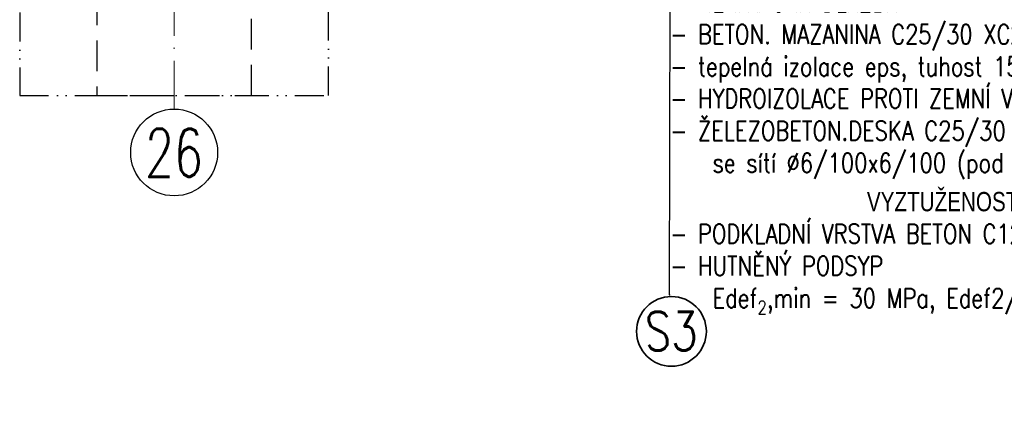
# Model space of a CAD drawing. Header units: millimetres. Extents: x -13560 to 57209, y -1473 to 35717.
# Tile 2 of 22: x 8165 to 13265, y 7394 to 9372. Entities that reach past the tile are written whole.
import ezdxf
from ezdxf import colors
from ezdxf.entities.mleader import LeaderData, LeaderLine
from ezdxf.enums import TextEntityAlignment as Align
from ezdxf.math import Vec2, Vec3

# ---------------------------------------------------------------- set-up
doc = ezdxf.new("R2010")
doc.units = ezdxf.units.MM
doc.header["$LTSCALE"] = 50
for name, pattern in [('A_CARA_15', [7.6, 5, -1.3, 0, -1.3]), ('A_CARA_16', [11.4, 6, -1.8, 0, -1.8, 0, -1.8]), ('HIDDEN', [9.524999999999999, 6.35, -3.175])]:
    doc.linetypes.add(name, pattern=pattern)
for name, color, linetype, lineweight in [('CA_KOTY', 3, 'Continuous', 25), ('CA_NEVHRA', 3, 'HIDDEN', 25), ('CA_NEVHRA1', 3, 'A_CARA_16', 25), ('CA_OSY', 5, 'A_CARA_15', 18), ('CA_TEXT25', 7, 'Continuous', 25), ('CA_TEXT35', 62, 'Continuous', 35), ('CA_TEXT5', 1, 'Continuous', 50)]:
    doc.layers.add(name, color=color, linetype=linetype, lineweight=lineweight)
doc.layers.add('Obrysy', color=2, linetype='Continuous')
doc.styles.add('KOT', font='ROMANS.SHX', dxfattribs={"width": 0.8})
doc.styles.add('ROMANS', font='romans.shx', dxfattribs={"width": 0.8})

# ---------------------------------------------------------------- blocks, each defined once
blk = doc.blocks.new('_Dot')
at = {"layer": 'Obrysy', "color": 0, "lineweight": -2}
blk.add_line((-0.5, 0), (-1, 0), dxfattribs=at)
at = {"layer": 'Obrysy', "color": 0, "const_width": 0.5}
blk.add_lwpolyline([(-0.25, 0, 1), (0.25, 0, 1)], format="xyb", close=True, dxfattribs=at)
blk = doc.blocks.new('POL1')
blk.add_circle((0.02028894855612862, 4.29615604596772), 4.5)
at = {"layer": 'CA_TEXT5', "style": 'ROMANS', "width": 0.8}
blk.add_attdef('C', text='', height=5, dxfattribs=at).set_placement((0, 4.331450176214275), align=Align.MIDDLE_CENTER)
blk = doc.blocks.new('bub')
at = {"layer": 'CA_TEXT35'}
blk.add_circle((0, 361.6071428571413), 361.6071428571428, dxfattribs=at)
at = {"layer": 'CA_TEXT35', "style": 'ROMANS', "width": 0.8}
blk.add_attdef('C', text='', height=401.7857142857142, dxfattribs=at).set_placement((-1.630361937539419, 364.4432783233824), align=Align.MIDDLE_CENTER)

msp = doc.modelspace()

# ---------------------------------------------------------------- linework, layer by layer
at = {"layer": 'CA_NEVHRA', "ltscale": 0.5}
msp.add_lwpolyline([(8564.988761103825, 8979.327247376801), (9364.988761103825, 8979.327247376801), (9364.988761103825, 9979.327247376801), (8564.988761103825, 9979.327247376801)], close=True, dxfattribs=at)
at = {"layer": 'CA_NEVHRA1', "ltscale": 0.5}
msp.add_lwpolyline([(8164.988761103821, 8979.327247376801), (9764.988761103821, 8979.327247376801), (9764.98876110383, 9979.327247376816), (8164.98876110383, 9979.327247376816)], close=True, dxfattribs=at)
at = {"layer": 'CA_OSY'}
msp.add_line((8965.035936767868, 8909), (8965.035936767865, 15887.5353623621), dxfattribs=at)

# ---------------------------------------------------------------- block references
at = {"layer": 'CA_KOTY'}
ref = msp.add_blockref('POL1', (8964.021489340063, 8469.192197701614), dxfattribs=dict(at, xscale=50, yscale=50, zscale=50))
ref.add_attrib('C', '26', dxfattribs={"layer": '0', "color": 1, "height": 250, "style": 'KOT', "width": 0.7000000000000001}).set_placement((8964.021489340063, 8557.419077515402), align=Align.CENTER)

# ---------------------------------------------------------------- leaders
at = {"layer": 'CA_TEXT25'}
ml = msp.add_multileader_mtext('Standard', dxfattribs=at)
ml.set_content('\\A1;\\pxql,t38.4,40,41.6,43.2,44.8,46.4,48,49.6,51.2;- KERAMICKÁ DLAŽBA^I^I^I^I^Itl. 20mm\\P- BETON. MAZANINA C25/30 XC2 se sítí %%C6/100x6/100 tl. 70mm\\P- tepelná izolace eps, tuhost 150kPa^I^I^Itl. 100mm  \\P- HYDROIZOLACE PROTI ZEMNÍ VLHKOSTI-ASF. SBS PÁS\\P- ŽELEZOBETON.DESKA C25/30 XC2^I^I^Itl. 150mm\\P    se sítí %%C6/100x6/100 (pod vniřní nosnou stěnou oba povrchy)\\P\\pq*,tz;^I^I    {\\fTms Rmn|b0|i0|c238|p16;VYZTUŽENOST cca 40kg/m\\H0.7x;\\S3^ ;\\H1.42857x;\\P\\pql,t38.4,40,41.6,43.2,44.8,46.4,48,49.6,51.2;}- PODKLADNÍ VRSTVA BETON C12/15 XF0^I^Itl. 50mm\\P- HUTNĚNÝ PODSYP^I^I^I^I^Itl. 300mm\\P    Edef{\\H0.7x;\\S^ 2;\\H1.42857x;,min = 30 MPa, Edef2/Edef1<2,5}', color=256, style='ROMANS')
ml.set_leader_properties()
ml.set_arrow_properties(name='DOT')
ml.build(insert=Vec2(0, 0))
ml.multileader.update_dxf_attribs({"text_left_attachment_type": 3, "text_right_attachment_type": 6, "dogleg_length": 5, "arrow_head_size": 25})
ctx = ml.context
ctx.base_point, ctx.char_height, ctx.arrow_head_size, ctx.landing_gap_size, ctx.plane_origin, ctx.plane_x_axis, ctx.plane_y_axis = Vec3(11534.181875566, 7946.833316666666), 100, 25, 0, Vec3(-6137.135317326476, 14226.43700682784), Vec3(1, -2.66145284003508e-12), Vec3(2.66145284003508e-12, 1)
ctx.left_attachment, ctx.right_attachment = 3, 6
notes = []
notes.append((ctx, [(0, (1, 1, 0), (11529.18187557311, 7946.83331666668), (1, -2.661452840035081e-12), 4.999999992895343, [(6, [(11534.18187557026, 10427.76827222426), (11534.18187557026, 10704.91898012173), (11534.18187557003, 10835.13767368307), (11534.18187557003, 10920.08679433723), (11534.18187557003, 10977.40159605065), (11534.18187557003, 10613.11166259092), (11534.18187557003, 10776.8272473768)], 0, [])])]))
ctx.mtext.insert, ctx.mtext.text_direction, ctx.mtext.rotation, ctx.mtext.defined_height, ctx.mtext.line_spacing_style, ctx.mtext.flow_direction = Vec3(11534.18187557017, 9513.5), Vec3(1, -2.66145284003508e-12), 6.283185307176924, 957.1428666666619, 2, 5
ctx.mtext.has_bg_fill, ctx.mtext.bg_color, ctx.mtext.bg_scale_factor, ctx.mtext.bg_transparency, ctx.mtext.use_window_bg_color = 1, -1073741824, 1.05, 0, 1
for ctx, leaders in notes:
    for number, flags, end, landing, length, lines in leaders:
        leader = LeaderData()
        leader.index, (leader.has_last_leader_line, leader.has_dogleg_vector, leader.attachment_direction) = number, flags
        leader.last_leader_point, leader.dogleg_vector, leader.dogleg_length = Vec3(end), Vec3(landing), length
        for number, points, colour, breaks in lines:
            line = LeaderLine()
            line.index, line.vertices, line.color, line.breaks = number, Vec3.list(points), colors.encode_raw_color(colour), breaks
            leader.lines.append(line)
        ctx.leaders.append(leader)

# ---------------------------------------------------------------- next in the draw order: block references
at = {"layer": 'CA_TEXT35', "xscale": 0.5, "yscale": 0.5, "zscale": 0.5}
msp.add_blockref('bub', (11541.01123889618, 7575.869181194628), dxfattribs=at).add_auto_attribs({'C': 'S3'})

doc.saveas('drawing.dxf')
